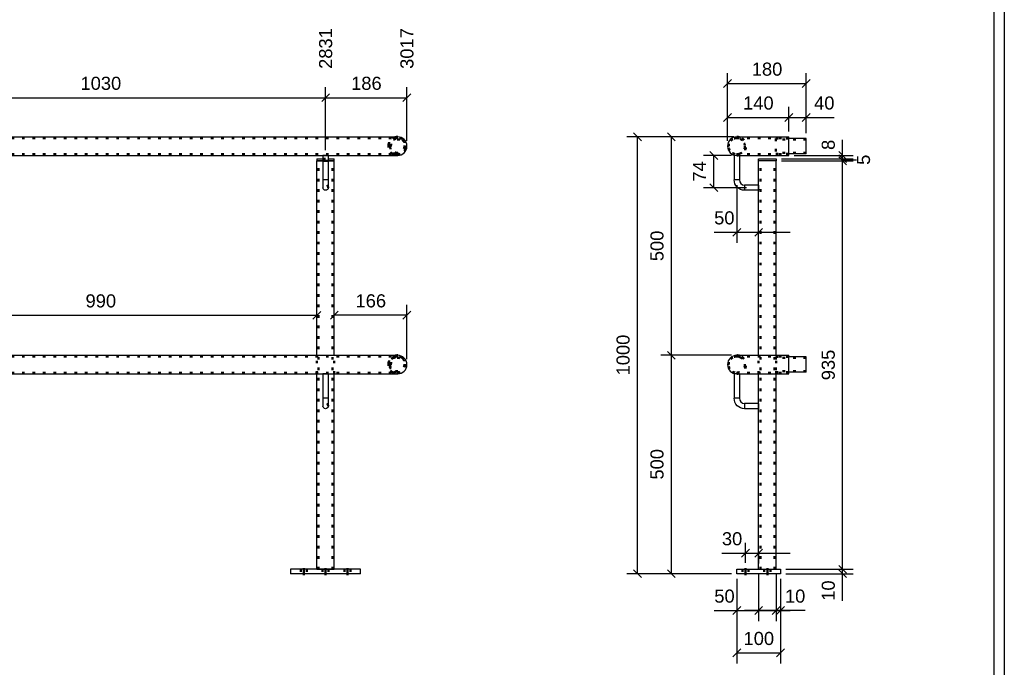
# Model space of a CAD drawing. Header units: millimetres. Extents: x -83 to 337, y -706 to -409.
# Tile 4 of 5: x 144 to 332, y -606 to -483. Entities that reach past the tile are written whole.
import ezdxf

# ---------------------------------------------------------------- set-up
doc = ezdxf.new("R2010")
doc.units = ezdxf.units.MM
doc.linetypes.add('DOT', pattern=[2, 0.5, -1.5])
doc.linetypes.add('STRICHPUNKT2', pattern=[18.5, 10, -4, 0.5, -4])
doc.layers.get('0').update_dxf_attribs({"linetype": 'CONTINUOUS'})
doc.layers.add('DIM49', color=4, linetype='CONTINUOUS')
doc.layers.add('TXT_DIM49', color=2, linetype='CONTINUOUS')
doc.layers.add('LE_ALL', color=7, linetype='CONTINUOUS', lineweight=50)
doc.styles.add('ARIAL', font='arial.ttf')

# ---------------------------------------------------------------- blocks, each defined once
blk = doc.blocks.new('DINA3_00002', base_point=(329.53, -699.23))
for p, q in [((331.53, -414.23), (331.53, -701.23)), ((329.53, -416.23), (329.53, -699.23)), ((329.53, -600.68), (329.53, -616.36))]:
    blk.add_line(p, q)
blk = doc.blocks.new('_ZBL0021_00001')
blk.add_blockref('DINA3_00002', (329.53, -699.23))
blk = doc.blocks.new('_D15', base_point=(203.29, -492.31))
at = {"layer": 'DIM49', "color": 1}
for p, q in [((202.04, -507.82), (202.04, -495.81)), ((-33.88, -497.81), (202.04, -497.81)), ((201.29, -498.56), (202.79, -497.06))]:
    blk.add_line(p, q, dxfattribs=at)
at = {"layer": 'TXT_DIM49', "style": 'ARIAL'}
blk.add_text('2831', height=2.5, rotation=90.0002, dxfattribs=at).set_placement((203.29, -492.31))
blk = doc.blocks.new('_D16', base_point=(218.8, -492.31))
at = {"layer": 'DIM49', "color": 1}
for p, q in [((217.55, -506.05), (217.55, -495.81)), ((-33.88, -497.81), (217.55, -497.81)), ((216.8, -498.56), (218.3, -497.06))]:
    blk.add_line(p, q, dxfattribs=at)
at = {"layer": 'TXT_DIM49', "style": 'ARIAL'}
blk.add_text('3017', height=2.5, rotation=90.0002, dxfattribs=at).set_placement((218.8, -492.31))
blk = doc.blocks.new('_D20', base_point=(155.28, -496.31))
at = {"layer": 'DIM49', "color": 1}
for p, q in [((116.2, -507.82), (116.2, -495.81)), ((202.04, -507.82), (202.04, -495.81)), ((116.95, -497.06), (115.45, -498.56)), ((116.2, -497.81), (202.04, -497.81)), ((201.29, -498.56), (202.79, -497.06))]:
    blk.add_line(p, q, dxfattribs=at)
at = {"layer": 'TXT_DIM49', "style": 'ARIAL'}
blk.add_text('1030', height=2.5, dxfattribs=at).set_placement((155.28, -496.31))
blk = doc.blocks.new('_D21', base_point=(206.91, -496.31))
at = {"layer": 'DIM49', "color": 1}
for p, q in [((202.04, -507.82), (202.04, -495.81)), ((217.55, -506.05), (217.55, -495.81)), ((202.79, -497.06), (201.29, -498.56)), ((202.04, -497.81), (217.55, -497.81)), ((216.8, -498.56), (218.3, -497.06))]:
    blk.add_line(p, q, dxfattribs=at)
at = {"layer": 'TXT_DIM49', "style": 'ARIAL'}
blk.add_text('186', height=2.5, dxfattribs=at).set_placement((206.91, -496.31))
blk = doc.blocks.new('Constructie buis 42.4x2.6_00129', base_point=(215.79, -505.5))
blk.add_line((-33.88, -505.28), (215.79, -505.28))
blk.add_lwpolyline([(-33.88, -505.28), (-33.88, -508.82), (215.79, -508.82)])
blk.add_arc((215.79, -507.05), 1.77, -90, 90)
at = {"layer": 'LE_ALL', "color": 3, "linetype": 'DOT'}
blk.add_line((-33.88, -505.5), (215.79, -505.5), dxfattribs=at)
blk.add_lwpolyline([(-33.88, -508.6), (215.79, -508.6, -1), (215.79, -505.5)], format="xyb", dxfattribs=at)
for radius, start, end in [(1.77, 90, -90), (1.55, -90, 90)]:
    blk.add_arc((215.79, -507.05), radius, start, end, dxfattribs=at)
for name, p in [('_D16', (218.8, -492.31)), ('_D15', (203.29, -492.31)), ('_D20', (155.28, -496.31)), ('_D21', (206.91, -496.31))]:
    blk.add_blockref(name, p)
blk = doc.blocks.new('Constructie buis 42.4x2.6_00128')
blk.add_blockref('Constructie buis 42.4x2.6_00129', (215.79, -505.5))
blk = doc.blocks.new('Constructie buis 42.4x2.6_00131', base_point=(215.27, -508.51))
blk.add_arc((215.79, -507.05), 1.77, -90, 90)
at = {"layer": 'LE_ALL', "color": 3, "linetype": 'DOT'}
blk.add_lwpolyline([(215.79, -508.82, -0.861418), (215.27, -505.36, -0.07445), (215.79, -505.28)], format="xyb", dxfattribs=at)
blk.add_arc((215.79, -507.05), 1.55, -109.5017, 90, dxfattribs=at)
blk = doc.blocks.new('Constructie buis 42.4x2.6_00130')
blk.add_blockref('Constructie buis 42.4x2.6_00131', (215.27, -508.51))
blk = doc.blocks.new('Constructie buis 42.4x2.6_00133', base_point=(215.79, -547.17))
blk.add_line((-33.88, -546.95), (215.79, -546.95))
blk.add_lwpolyline([(-33.88, -546.95), (-33.88, -550.48), (215.79, -550.48)])
blk.add_arc((215.79, -548.72), 1.77, -90, 90)
at = {"layer": 'LE_ALL', "color": 3, "linetype": 'DOT'}
blk.add_line((-33.88, -547.17), (215.79, -547.17), dxfattribs=at)
blk.add_lwpolyline([(-33.88, -550.27), (215.79, -550.27, -1), (215.79, -547.17)], format="xyb", dxfattribs=at)
for radius, start, end in [(1.77, 90, -90), (1.55, -90, 90)]:
    blk.add_arc((215.79, -548.72), radius, start, end, dxfattribs=at)
blk = doc.blocks.new('Constructie buis 42.4x2.6_00132')
blk.add_blockref('Constructie buis 42.4x2.6_00133', (215.79, -547.17))
blk = doc.blocks.new('_D23', base_point=(207.75, -537.81))
at = {"layer": 'DIM49', "color": 1}
for p, q in [((204.45, -538.56), (202.95, -540.06)), ((216.8, -540.06), (218.3, -538.56)), ((217.55, -547.72), (217.55, -537.31)), ((217.55, -539.31), (203.7, -539.31))]:
    blk.add_line(p, q, dxfattribs=at)
at = {"layer": 'TXT_DIM49', "style": 'ARIAL'}
blk.add_text('166', height=2.5, dxfattribs=at).set_placement((207.75, -537.81))
blk = doc.blocks.new('Constructie buis 42.4x2.6_00135', base_point=(215.27, -550.18))
blk.add_arc((215.79, -548.72), 1.77, -90, 90)
at = {"layer": 'LE_ALL', "color": 3, "linetype": 'DOT'}
blk.add_lwpolyline([(215.79, -550.48, -0.861418), (215.27, -547.03, -0.07445), (215.79, -546.95)], format="xyb", dxfattribs=at)
blk.add_circle((215.79, -548.72), 1.55, dxfattribs=at)
blk.add_blockref('_D23', (207.75, -537.81))
blk = doc.blocks.new('Constructie buis 42.4x2.6_00134')
blk.add_blockref('Constructie buis 42.4x2.6_00135', (215.27, -550.18))
blk = doc.blocks.new('Koker 40x40x4 EN 10219-2_00138', base_point=(203.37, -587.78))
for p, q in [((200.37, -546.95), (200.37, -509.87)), ((201.54, -509.87), (200.37, -509.87)), ((203.7, -546.95), (203.7, -509.87)), ((200.37, -587.78), (203.7, -587.78))]:
    blk.add_line(p, q)
for points in [[(203.7, -509.87), (202.54, -509.87)], [(200.37, -587.78), (200.37, -550.48)], [(203.7, -587.78), (203.7, -550.48)]]:
    blk.add_lwpolyline(points)
at = {"layer": 'LE_ALL', "color": 3, "linetype": 'DOT'}
for p, q in [((200.7, -587.78), (200.7, -509.87)), ((202.54, -509.87), (201.54, -509.87)), ((203.37, -587.78), (203.37, -509.87)), ((200.37, -550.48), (200.37, -546.95)), ((203.7, -550.48), (203.7, -546.95))]:
    blk.add_line(p, q, dxfattribs=at)
blk = doc.blocks.new('Koker 40x40x4 EN 10219-2_00137')
blk.add_blockref('Koker 40x40x4 EN 10219-2_00138', (203.37, -587.78))
blk = doc.blocks.new('Massieve as 12_00140', base_point=(201.54, -514.98))
for p, q in [((201.54, -508.82), (201.54, -513.48)), ((202.54, -508.82), (201.54, -508.82)), ((202.54, -513.48), (201.54, -513.48)), ((201.54, -513.48), (201.54, -514.98))]:
    blk.add_line(p, q)
blk.add_lwpolyline([(202.54, -508.82), (202.54, -513.48), (202.54, -514.98, -1), (201.54, -514.98)], format="xyb")
at = {"layer": 'LE_ALL', "color": 3, "linetype": 'DOT'}
blk.add_arc((202.04, -514.98), 0.5, 0, 180, dxfattribs=at)
blk = doc.blocks.new('Massieve as 12_00139')
blk.add_blockref('Massieve as 12_00140', (201.54, -514.98))
blk = doc.blocks.new('Strip 40x5_00142', base_point=(202.54, -509.45))
for p, q in [((200.37, -509.45), (200.37, -509.87)), ((202.54, -509.45), (203.7, -509.45)), ((202.54, -509.87), (203.7, -509.87)), ((203.7, -509.87), (203.7, -509.45))]:
    blk.add_line(p, q)
for points in [[(200.37, -509.45), (201.54, -509.45)], [(200.37, -509.87), (201.54, -509.87)]]:
    blk.add_lwpolyline(points)
at = {"layer": 'LE_ALL', "color": 3, "linetype": 'DOT'}
for p, q in [((201.54, -509.45), (202.54, -509.45)), ((201.54, -509.87), (202.54, -509.87))]:
    blk.add_line(p, q, dxfattribs=at)
blk = doc.blocks.new('Strip 40x5_00141')
blk.add_blockref('Strip 40x5_00142', (202.54, -509.45))
blk = doc.blocks.new('Massieve as 12_00144', base_point=(201.54, -556.65))
for p, q in [((201.54, -550.48), (201.54, -555.15)), ((202.54, -550.48), (201.54, -550.48)), ((202.54, -555.15), (201.54, -555.15)), ((201.54, -555.15), (201.54, -556.65))]:
    blk.add_line(p, q)
blk.add_lwpolyline([(202.54, -550.48), (202.54, -555.15), (202.54, -556.65, -1), (201.54, -556.65)], format="xyb")
at = {"layer": 'LE_ALL', "color": 3, "linetype": 'DOT'}
blk.add_arc((202.04, -556.65), 0.5, 0, 180, dxfattribs=at)
blk = doc.blocks.new('Massieve as 12_00143')
blk.add_blockref('Massieve as 12_00144', (201.54, -556.65))
blk = doc.blocks.new('Strip 100x10_00146', base_point=(197.29, -587.78))
for p, q in [((195.37, -587.78), (195.37, -588.62)), ((208.7, -587.78), (195.37, -587.78)), ((208.7, -588.62), (208.7, -587.78)), ((208.7, -588.62), (195.37, -588.62))]:
    blk.add_line(p, q)
at = {"layer": 'LE_ALL', "color": 3, "linetype": 'DOT'}
for p, q in [((197.29, -587.78), (197.29, -588.62)), ((198.45, -587.78), (198.45, -588.62)), ((201.45, -587.78), (201.45, -588.62)), ((202.62, -587.78), (202.62, -588.62)), ((205.62, -587.78), (205.62, -588.62)), ((206.79, -587.78), (206.79, -588.62))]:
    blk.add_line(p, q, dxfattribs=at)
blk = doc.blocks.new('_00148', base_point=(197.87, -587.53))
at = {"layer": 'LE_ALL', "color": 1, "linetype": 'STRICHPUNKT2'}
for p, q in [((197.87, -587.53), (197.87, -588.87)), ((202.04, -587.53), (202.04, -588.87)), ((206.2, -587.53), (206.2, -588.87))]:
    blk.add_line(p, q, dxfattribs=at)
blk = doc.blocks.new('_00147')
blk.add_blockref('_00148', (197.87, -587.53))
blk = doc.blocks.new('Strip 100x10_00145')
for name, p in [('Strip 100x10_00146', (197.29, -587.78)), ('_00147', (0, 0))]:
    blk.add_blockref(name, p)
blk = doc.blocks.new('Baluster_00136')
for name in ['Massieve as 12_00139', 'Strip 40x5_00141', 'Koker 40x40x4 EN 10219-2_00137', 'Massieve as 12_00143', 'Strip 100x10_00145']:
    blk.add_blockref(name, (0, 0))
blk = doc.blocks.new('_D24', base_point=(156.24, -537.82))
at = {"layer": 'DIM49', "color": 1}
for p, q in [((118.62, -538.57), (117.12, -540.07)), ((199.62, -540.07), (201.12, -538.57)), ((117.87, -539.32), (200.37, -539.32))]:
    blk.add_line(p, q, dxfattribs=at)
at = {"layer": 'TXT_DIM49', "style": 'ARIAL'}
blk.add_text('990', height=2.5, dxfattribs=at).set_placement((156.24, -537.82))
blk = doc.blocks.new('Koker 40x40x4 EN 10219-2_00151', base_point=(117.54, -587.78))
for p, q in [((114.54, -546.95), (114.54, -509.87)), ((115.7, -509.87), (114.54, -509.87)), ((117.87, -546.95), (117.87, -509.87)), ((114.54, -587.78), (117.87, -587.78))]:
    blk.add_line(p, q)
for points in [[(117.87, -509.87), (116.7, -509.87)], [(114.54, -587.78), (114.54, -550.48)], [(117.87, -587.78), (117.87, -550.48)]]:
    blk.add_lwpolyline(points)
at = {"layer": 'LE_ALL', "color": 3, "linetype": 'DOT'}
for p, q in [((114.87, -587.78), (114.87, -509.87)), ((116.7, -509.87), (115.7, -509.87)), ((117.54, -587.78), (117.54, -509.87)), ((114.54, -550.48), (114.54, -546.95)), ((117.87, -550.48), (117.87, -546.95))]:
    blk.add_line(p, q, dxfattribs=at)
blk.add_blockref('_D24', (156.24, -537.82))
blk = doc.blocks.new('Koker 40x40x4 EN 10219-2_00150')
blk.add_blockref('Koker 40x40x4 EN 10219-2_00151', (117.54, -587.78))
blk = doc.blocks.new('Massieve as 12_00153', base_point=(115.7, -514.98))
for p, q in [((115.7, -508.82), (115.7, -513.48)), ((116.7, -508.82), (115.7, -508.82)), ((116.7, -513.48), (115.7, -513.48)), ((115.7, -513.48), (115.7, -514.98))]:
    blk.add_line(p, q)
blk.add_lwpolyline([(116.7, -508.82), (116.7, -513.48), (116.7, -514.98, -1), (115.7, -514.98)], format="xyb")
at = {"layer": 'LE_ALL', "color": 3, "linetype": 'DOT'}
blk.add_arc((116.2, -514.98), 0.5, 0, 180, dxfattribs=at)
blk = doc.blocks.new('Massieve as 12_00152')
blk.add_blockref('Massieve as 12_00153', (115.7, -514.98))
blk = doc.blocks.new('Strip 40x5_00155', base_point=(116.7, -509.45))
for p, q in [((114.54, -509.45), (114.54, -509.87)), ((116.7, -509.45), (117.87, -509.45)), ((116.7, -509.87), (117.87, -509.87)), ((117.87, -509.87), (117.87, -509.45))]:
    blk.add_line(p, q)
for points in [[(114.54, -509.45), (115.7, -509.45)], [(114.54, -509.87), (115.7, -509.87)]]:
    blk.add_lwpolyline(points)
at = {"layer": 'LE_ALL', "color": 3, "linetype": 'DOT'}
for p, q in [((115.7, -509.45), (116.7, -509.45)), ((115.7, -509.87), (116.7, -509.87))]:
    blk.add_line(p, q, dxfattribs=at)
blk = doc.blocks.new('Strip 40x5_00154')
blk.add_blockref('Strip 40x5_00155', (116.7, -509.45))
blk = doc.blocks.new('_D25', base_point=(103.04, -514.35))
at = {"layer": 'DIM49', "color": 1}
for p, q in [((113.54, -509.87), (102.54, -509.87)), ((105.29, -510.62), (103.79, -509.12)), ((104.54, -509.87), (104.54, -514.98)), ((103.79, -514.23), (105.29, -515.73)), ((115.2, -514.98), (102.54, -514.98))]:
    blk.add_line(p, q, dxfattribs=at)
at = {"layer": 'TXT_DIM49', "style": 'ARIAL'}
blk.add_text('61', height=2.5, rotation=90.0002, dxfattribs=at).set_placement((103.04, -514.35))
blk = doc.blocks.new('_D26', base_point=(103.04, -536.15))
at = {"layer": 'DIM49', "color": 1}
for p, q in [((105.29, -515.73), (103.79, -514.23)), ((115.2, -514.98), (102.54, -514.98)), ((104.54, -514.98), (104.54, -556.65)), ((103.79, -555.9), (105.29, -557.4)), ((115.2, -556.65), (102.54, -556.65))]:
    blk.add_line(p, q, dxfattribs=at)
at = {"layer": 'TXT_DIM49', "style": 'ARIAL'}
blk.add_text('500', height=2.5, rotation=90.0002, dxfattribs=at).set_placement((103.04, -536.15))
blk = doc.blocks.new('_D27', base_point=(103.04, -575.1))
at = {"layer": 'DIM49', "color": 1}
for p, q in [((105.29, -557.4), (103.79, -555.9)), ((115.2, -556.65), (102.54, -556.65)), ((104.54, -556.65), (104.54, -587.78)), ((108.54, -587.78), (102.54, -587.78)), ((103.79, -587.03), (105.29, -588.53))]:
    blk.add_line(p, q, dxfattribs=at)
at = {"layer": 'TXT_DIM49', "style": 'ARIAL'}
blk.add_text('374', height=2.5, rotation=90.0002, dxfattribs=at).set_placement((103.04, -575.1))
blk = doc.blocks.new('_D28', base_point=(119.05, -562.84))
at = {"layer": 'DIM49', "color": 1}
for p, q in [((116.2, -557.65), (116.2, -566.34)), ((122.89, -564.34), (110.2, -564.34)), ((115.45, -565.09), (116.95, -563.59)), ((118.62, -563.59), (117.12, -565.09))]:
    blk.add_line(p, q, dxfattribs=at)
at = {"layer": 'TXT_DIM49', "style": 'ARIAL'}
blk.add_text('20', height=2.5, dxfattribs=at).set_placement((119.05, -562.84))
blk = doc.blocks.new('_D29', base_point=(109.74, -562.84))
at = {"layer": 'DIM49', "color": 1}
for p, q in [((116.2, -557.65), (116.2, -566.34)), ((122.2, -564.34), (109.74, -564.34)), ((113.79, -565.09), (115.29, -563.59)), ((116.95, -563.59), (115.45, -565.09))]:
    blk.add_line(p, q, dxfattribs=at)
at = {"layer": 'TXT_DIM49', "style": 'ARIAL'}
blk.add_text('20', height=2.5, dxfattribs=at).set_placement((109.74, -562.84))
blk = doc.blocks.new('Massieve as 12_00157', base_point=(115.7, -556.65))
for p, q in [((115.7, -550.48), (115.7, -555.15)), ((116.7, -550.48), (115.7, -550.48)), ((116.7, -555.15), (115.7, -555.15)), ((115.7, -555.15), (115.7, -556.65))]:
    blk.add_line(p, q)
blk.add_lwpolyline([(116.7, -550.48), (116.7, -555.15), (116.7, -556.65, -1), (115.7, -556.65)], format="xyb")
at = {"layer": 'LE_ALL', "color": 3, "linetype": 'DOT'}
blk.add_arc((116.2, -556.65), 0.5, 0, 180, dxfattribs=at)
for name, p in [('_D25', (103.04, -514.35)), ('_D26', (103.04, -536.15)), ('_D27', (103.04, -575.1)), ('_D29', (109.74, -562.84)), ('_D28', (119.05, -562.84))]:
    blk.add_blockref(name, p)
blk = doc.blocks.new('Massieve as 12_00156')
blk.add_blockref('Massieve as 12_00157', (115.7, -556.65))
blk = doc.blocks.new('_D30', base_point=(107.65, -583.46))
at = {"layer": 'DIM49', "color": 1}
for p, q in [((111.29, -585.71), (112.79, -584.21)), ((112.04, -586.53), (112.04, -582.96)), ((115.29, -584.21), (113.79, -585.71)), ((114.54, -584.1), (114.54, -586.96)), ((107.65, -584.96), (120.54, -584.96))]:
    blk.add_line(p, q, dxfattribs=at)
at = {"layer": 'TXT_DIM49', "style": 'ARIAL'}
blk.add_text('30', height=2.5, dxfattribs=at).set_placement((107.65, -583.46))
blk = doc.blocks.new('_D31', base_point=(121.31, -583.46))
at = {"layer": 'DIM49', "color": 1}
for p, q in [((117.12, -585.71), (118.62, -584.21)), ((121.12, -584.21), (119.62, -585.71)), ((120.37, -586.53), (120.37, -582.96)), ((125.15, -584.96), (111.87, -584.96))]:
    blk.add_line(p, q, dxfattribs=at)
at = {"layer": 'TXT_DIM49', "style": 'ARIAL'}
blk.add_text('30', height=2.5, dxfattribs=at).set_placement((121.31, -583.46))
blk = doc.blocks.new('_D32', base_point=(104.97, -592.71))
at = {"layer": 'DIM49', "color": 1}
for p, q in [((109.54, -589.62), (109.54, -596.21)), ((114.54, -588.78), (114.54, -596.21)), ((108.79, -594.96), (110.29, -593.46)), ((115.29, -593.46), (113.79, -594.96)), ((104.97, -594.21), (120.54, -594.21))]:
    blk.add_line(p, q, dxfattribs=at)
at = {"layer": 'TXT_DIM49', "style": 'ARIAL'}
blk.add_text('60', height=2.5, dxfattribs=at).set_placement((104.97, -592.71))
blk = doc.blocks.new('_D33', base_point=(114.28, -600.99))
at = {"layer": 'DIM49', "color": 1}
for p, q in [((114.54, -588.78), (114.54, -596.21)), ((117.87, -588.78), (117.87, -596.21)), ((115.29, -593.46), (113.79, -594.96)), ((117.12, -594.96), (118.62, -593.46)), ((114.54, -594.21), (117.87, -594.21)), ((116.2, -594.21), (116.2, -598.39))]:
    blk.add_line(p, q, dxfattribs=at)
at = {"layer": 'TXT_DIM49', "style": 'ARIAL'}
blk.add_text('40', height=2.5, dxfattribs=at).set_placement((114.28, -600.99))
blk = doc.blocks.new('_D34', base_point=(124.03, -592.71))
at = {"layer": 'DIM49', "color": 1}
for p, q in [((117.87, -588.78), (117.87, -596.21)), ((122.87, -589.62), (122.87, -596.21)), ((117.12, -594.96), (118.62, -593.46)), ((123.62, -593.46), (122.12, -594.96)), ((111.87, -594.21), (127.87, -594.21))]:
    blk.add_line(p, q, dxfattribs=at)
at = {"layer": 'TXT_DIM49', "style": 'ARIAL'}
blk.add_text('60', height=2.5, dxfattribs=at).set_placement((124.03, -592.71))
blk = doc.blocks.new('_D35', base_point=(131.37, -572.01))
at = {"layer": 'DIM49', "color": 1}
for p, q in [((133.62, -551.23), (132.12, -549.73)), ((135.05, -550.48), (130.87, -550.48)), ((132.87, -587.78), (132.87, -550.48)), ((123.87, -587.78), (134.87, -587.78)), ((132.12, -587.03), (133.62, -588.53))]:
    blk.add_line(p, q, dxfattribs=at)
at = {"layer": 'TXT_DIM49', "style": 'ARIAL'}
blk.add_text('448', height=2.5, rotation=90.0002, dxfattribs=at).set_placement((131.37, -572.01))
blk = doc.blocks.new('_D36', base_point=(129.1, -546.14))
at = {"layer": 'DIM49', "color": 1}
for p, q in [((132.87, -548.72), (129.2, -544.22)), ((133.62, -547.7), (132.12, -546.2)), ((134.39, -546.95), (130.87, -546.95)), ((132.87, -550.48), (132.87, -546.95)), ((132.12, -549.73), (133.62, -551.23)), ((135.05, -550.48), (130.87, -550.48))]:
    blk.add_line(p, q, dxfattribs=at)
at = {"layer": 'TXT_DIM49', "style": 'ARIAL'}
blk.add_text('42', height=2.5, rotation=90.0002, dxfattribs=at).set_placement((129.1, -546.14))
blk = doc.blocks.new('_D37', base_point=(131.37, -530.76))
at = {"layer": 'DIM49', "color": 1}
for p, q in [((135, -508.82), (130.87, -508.82)), ((133.62, -509.57), (132.12, -508.07)), ((132.87, -546.95), (132.87, -508.82)), ((132.12, -546.2), (133.62, -547.7)), ((134.39, -546.95), (130.87, -546.95))]:
    blk.add_line(p, q, dxfattribs=at)
at = {"layer": 'TXT_DIM49', "style": 'ARIAL'}
blk.add_text('458', height=2.5, rotation=90.0002, dxfattribs=at).set_placement((131.37, -530.76))
blk = doc.blocks.new('_D38', base_point=(131.37, -503.73))
at = {"layer": 'DIM49', "color": 1}
for p, q in [((132.87, -514.82), (132.87, -499.89)), ((134.51, -505.28), (130.87, -505.28)), ((132.12, -504.53), (133.62, -506.03)), ((135, -508.82), (130.87, -508.82)), ((133.62, -509.57), (132.12, -508.07))]:
    blk.add_line(p, q, dxfattribs=at)
at = {"layer": 'TXT_DIM49', "style": 'ARIAL'}
blk.add_text('42', height=2.5, rotation=90.0002, dxfattribs=at).set_placement((131.37, -503.73))
blk = doc.blocks.new('Strip 100x10_00159', base_point=(111.45, -587.78))
for p, q in [((109.54, -587.78), (109.54, -588.62)), ((122.87, -587.78), (109.54, -587.78)), ((122.87, -588.62), (122.87, -587.78)), ((122.87, -588.62), (109.54, -588.62))]:
    blk.add_line(p, q)
at = {"layer": 'LE_ALL', "color": 3, "linetype": 'DOT'}
for p, q in [((111.45, -587.78), (111.45, -588.62)), ((112.62, -587.78), (112.62, -588.62)), ((115.62, -587.78), (115.62, -588.62)), ((116.79, -587.78), (116.79, -588.62)), ((119.79, -587.78), (119.79, -588.62)), ((120.95, -587.78), (120.95, -588.62))]:
    blk.add_line(p, q, dxfattribs=at)
for name, p in [('_D38', (131.37, -503.73)), ('_D37', (131.37, -530.76)), ('_D36', (129.1, -546.14)), ('_D35', (131.37, -572.01)), ('_D30', (107.65, -583.46)), ('_D31', (121.31, -583.46)), ('_D32', (104.97, -592.71)), ('_D34', (124.03, -592.71)), ('_D33', (114.28, -600.99))]:
    blk.add_blockref(name, p)
blk = doc.blocks.new('_00161', base_point=(112.04, -587.53))
at = {"layer": 'LE_ALL', "color": 1, "linetype": 'STRICHPUNKT2'}
for p, q in [((112.04, -587.53), (112.04, -588.87)), ((116.2, -587.53), (116.2, -588.87)), ((120.37, -587.53), (120.37, -588.87))]:
    blk.add_line(p, q, dxfattribs=at)
blk = doc.blocks.new('_00160')
blk.add_blockref('_00161', (112.04, -587.53))
blk = doc.blocks.new('Strip 100x10_00158')
for name, p in [('Strip 100x10_00159', (111.45, -587.78)), ('_00160', (0, 0))]:
    blk.add_blockref(name, p)
blk = doc.blocks.new('Baluster_00149')
for name in ['Strip 100x10_00158', 'Massieve as 12_00152', 'Massieve as 12_00156', 'Strip 40x5_00154', 'Koker 40x40x4 EN 10219-2_00150']:
    blk.add_blockref(name, (0, 0))
blk = doc.blocks.new('Constructie buis 35x2_00176', base_point=(215.79, -508.34))
at = {"layer": 'LE_ALL', "color": 3, "linetype": 'DOT'}
for radius in [1.46, 1.29]:
    blk.add_circle((215.79, -507.05), radius, dxfattribs=at)
blk = doc.blocks.new('Constructie buis 35x2_00175')
blk.add_blockref('Constructie buis 35x2_00176', (215.79, -508.34))
blk = doc.blocks.new('Constructie buis 35x2_00178', base_point=(215.79, -550.01))
at = {"layer": 'LE_ALL', "color": 3, "linetype": 'DOT'}
for radius in [1.46, 1.29]:
    blk.add_circle((215.79, -548.72), radius, dxfattribs=at)
blk = doc.blocks.new('Constructie buis 35x2_00177')
blk.add_blockref('Constructie buis 35x2_00178', (215.79, -550.01))
blk = doc.blocks.new('Hekwerk verdieping_00127')
for name in ['Constructie buis 42.4x2.6_00128', 'Baluster_00149', 'Constructie buis 42.4x2.6_00130', 'Constructie buis 35x2_00175', 'Baluster_00136', 'Constructie buis 42.4x2.6_00132', 'Constructie buis 42.4x2.6_00134', 'Constructie buis 35x2_00177']:
    blk.add_blockref(name, (0, 0))
blk = doc.blocks.new('Smits Agro_00126')
blk.add_blockref('Hekwerk verdieping_00127', (0, 0))
blk = doc.blocks.new('Nijverdal_00125')
blk.add_blockref('Smits Agro_00126', (0, 0))
blk = doc.blocks.new('_A3D0046_00124')
blk.add_blockref('Nijverdal_00125', (0, 0))
blk = doc.blocks.new('_ANS0046_00123')
blk.add_blockref('_A3D0046_00124', (0, 0))
blk = doc.blocks.new('_D47', base_point=(283.35, -493.61))
at = {"layer": 'DIM49', "color": 1}
for p, q in [((278.73, -506.05), (278.73, -493.11)), ((293.74, -504.59), (293.74, -493.11)), ((279.48, -494.36), (277.98, -495.86)), ((278.73, -495.11), (293.74, -495.11)), ((292.99, -495.86), (294.49, -494.36))]:
    blk.add_line(p, q, dxfattribs=at)
at = {"layer": 'TXT_DIM49', "style": 'ARIAL'}
blk.add_text('180', height=2.5, dxfattribs=at).set_placement((283.35, -493.61))
blk = doc.blocks.new('Constructie buis 42.4x2.6_00185', base_point=(281.01, -508.51))
blk.add_arc((280.49, -507.05), 1.77, 90, -90)
at = {"layer": 'LE_ALL', "color": 3, "linetype": 'DOT'}
blk.add_lwpolyline([(280.49, -505.28, -0.07445), (281.01, -505.36, -0.861418), (280.49, -508.82)], format="xyb", dxfattribs=at)
blk.add_circle((280.49, -507.05), 1.55, dxfattribs=at)
blk.add_blockref('_D47', (283.35, -493.61))
blk = doc.blocks.new('Constructie buis 42.4x2.6_00184')
blk.add_blockref('Constructie buis 42.4x2.6_00185', (281.01, -508.51))
blk = doc.blocks.new('_D52', base_point=(281.69, -500.07))
at = {"layer": 'DIM49', "color": 1}
for p, q in [((278.73, -506.05), (278.73, -499.57)), ((290.41, -504.28), (290.41, -499.57)), ((279.48, -500.82), (277.98, -502.32)), ((278.73, -501.57), (290.41, -501.57)), ((289.66, -502.32), (291.16, -500.82))]:
    blk.add_line(p, q, dxfattribs=at)
at = {"layer": 'TXT_DIM49', "style": 'ARIAL'}
blk.add_text('140', height=2.5, dxfattribs=at).set_placement((281.69, -500.07))
blk = doc.blocks.new('_D53', base_point=(295.24, -500.07))
at = {"layer": 'DIM49', "color": 1}
for p, q in [((290.41, -504.28), (290.41, -499.57)), ((293.74, -504.59), (293.74, -499.57)), ((284.41, -501.57), (299.08, -501.57)), ((289.66, -502.32), (291.16, -500.82)), ((294.49, -500.82), (292.99, -502.32))]:
    blk.add_line(p, q, dxfattribs=at)
at = {"layer": 'TXT_DIM49', "style": 'ARIAL'}
blk.add_text('40', height=2.5, dxfattribs=at).set_placement((295.24, -500.07))
blk = doc.blocks.new('Constructie buis 42.4x2.6_00187', base_point=(280.49, -508.82))
for p in [(280.49, -505.28), (290.41, -508.82)]:
    blk.add_line(p, (290.41, -505.28))
blk.add_lwpolyline([(280.49, -505.28, 1), (280.49, -508.82), (290.41, -508.82)], format="xyb")
at = {"layer": 'LE_ALL', "color": 3, "linetype": 'DOT'}
for p, q in [((280.49, -505.5), (290.41, -505.5)), ((280.49, -508.6), (290.41, -508.6))]:
    blk.add_line(p, q, dxfattribs=at)
blk.add_lwpolyline([(280.49, -508.6, -1), (280.49, -505.5, -0.842811), (281.01, -508.51)], format="xyb", dxfattribs=at)
blk.add_arc((280.49, -507.05), 1.77, -90, 90, dxfattribs=at)
for name, p in [('_D52', (281.69, -500.07)), ('_D53', (295.24, -500.07))]:
    blk.add_blockref(name, p)
blk = doc.blocks.new('Constructie buis 42.4x2.6_00186')
blk.add_blockref('Constructie buis 42.4x2.6_00187', (280.49, -508.82))
blk = doc.blocks.new('Constructie buis 42.4x2.6_00189', base_point=(281.01, -550.18))
blk.add_arc((280.49, -548.72), 1.77, 90, -90)
at = {"layer": 'LE_ALL', "color": 3, "linetype": 'DOT'}
blk.add_lwpolyline([(280.49, -546.95, -0.07445), (281.01, -547.03, -0.861418), (280.49, -550.48)], format="xyb", dxfattribs=at)
blk.add_circle((280.49, -548.72), 1.55, dxfattribs=at)
blk = doc.blocks.new('Constructie buis 42.4x2.6_00188')
blk.add_blockref('Constructie buis 42.4x2.6_00189', (281.01, -550.18))
blk = doc.blocks.new('Constructie buis 42.4x2.6_00191', base_point=(280.49, -550.48))
for p in [(280.49, -546.95), (290.41, -550.48)]:
    blk.add_line(p, (290.41, -546.95))
blk.add_lwpolyline([(280.49, -546.95, 1), (280.49, -550.48), (290.41, -550.48)], format="xyb")
at = {"layer": 'LE_ALL', "color": 3, "linetype": 'DOT'}
blk.add_line((280.49, -547.17), (290.41, -547.17), dxfattribs=at)
blk.add_lwpolyline([(280.49, -550.27, -1), (280.49, -547.17, -1), (280.49, -550.27), (290.41, -550.27)], format="xyb", dxfattribs=at)
blk.add_arc((280.49, -548.72), 1.77, -90, 90, dxfattribs=at)
blk = doc.blocks.new('Constructie buis 42.4x2.6_00190')
blk.add_blockref('Constructie buis 42.4x2.6_00191', (280.49, -550.48))
blk = doc.blocks.new('_D48', base_point=(299.19, -593.78))
at = {"layer": 'DIM49', "color": 1}
for p, q in [((300.69, -593.78), (300.69, -581.78)), ((289.83, -587.78), (302.69, -587.78)), ((299.94, -587.03), (301.44, -588.53)), ((301.44, -589.37), (299.94, -587.87)), ((289.83, -588.62), (302.69, -588.62))]:
    blk.add_line(p, q, dxfattribs=at)
at = {"layer": 'TXT_DIM49', "style": 'ARIAL'}
blk.add_text('10', height=2.5, rotation=90.0002, dxfattribs=at).set_placement((299.19, -593.78))
blk = doc.blocks.new('_D49', base_point=(299.19, -551.71))
at = {"layer": 'DIM49', "color": 1}
for p, q in [((288.99, -509.87), (302.69, -509.87)), ((301.44, -510.62), (299.94, -509.12)), ((300.69, -587.78), (300.69, -509.87)), ((289.83, -587.78), (302.69, -587.78)), ((299.94, -587.03), (301.44, -588.53))]:
    blk.add_line(p, q, dxfattribs=at)
at = {"layer": 'TXT_DIM49', "style": 'ARIAL'}
blk.add_text('935', height=2.5, rotation=90.0002, dxfattribs=at).set_placement((299.19, -551.71))
blk = doc.blocks.new('_D50', base_point=(305.91, -510.62))
at = {"layer": 'DIM49', "color": 1}
for p, q in [((301.44, -510.2), (299.94, -508.7)), ((288.99, -509.45), (302.69, -509.45)), ((288.99, -509.87), (302.69, -509.87)), ((299.94, -509.12), (301.44, -510.62)), ((300.69, -509.87), (300.69, -509.45)), ((300.69, -509.66), (303.31, -509.66))]:
    blk.add_line(p, q, dxfattribs=at)
at = {"layer": 'TXT_DIM49', "style": 'ARIAL'}
blk.add_text('5', height=2.5, rotation=90.0002, dxfattribs=at).set_placement((305.91, -510.62))
blk = doc.blocks.new('_D51', base_point=(299.19, -507.78))
at = {"layer": 'DIM49', "color": 1}
for p, q in [((300.69, -515.45), (300.69, -505.86)), ((291.41, -508.82), (302.69, -508.82)), ((299.94, -508.07), (301.44, -509.57)), ((301.44, -510.2), (299.94, -508.7)), ((288.99, -509.45), (302.69, -509.45))]:
    blk.add_line(p, q, dxfattribs=at)
at = {"layer": 'TXT_DIM49', "style": 'ARIAL'}
blk.add_text('8', height=2.5, rotation=90.0002, dxfattribs=at).set_placement((299.19, -507.78))
blk = doc.blocks.new('Koker 40x40x4 EN 10219-2_00194', base_point=(284.99, -587.78))
for p, q in [((284.66, -546.95), (284.66, -509.87)), ((287.99, -509.87), (284.66, -509.87)), ((287.99, -546.95), (287.99, -509.87)), ((284.66, -587.78), (287.99, -587.78))]:
    blk.add_line(p, q)
for points in [[(284.66, -587.78), (284.66, -550.48)], [(287.99, -587.78), (287.99, -550.48)]]:
    blk.add_lwpolyline(points)
at = {"layer": 'LE_ALL', "color": 3, "linetype": 'DOT'}
for p, q in [((284.99, -587.78), (284.99, -509.87)), ((287.66, -587.78), (287.66, -509.87)), ((284.66, -550.48), (284.66, -546.95)), ((287.99, -550.48), (287.99, -546.95))]:
    blk.add_line(p, q, dxfattribs=at)
for name, p in [('_D51', (299.19, -507.78)), ('_D50', (305.91, -510.62)), ('_D49', (299.19, -551.71)), ('_D48', (299.19, -593.78))]:
    blk.add_blockref(name, p)
blk = doc.blocks.new('Koker 40x40x4 EN 10219-2_00193')
blk.add_blockref('Koker 40x40x4 EN 10219-2_00194', (284.99, -587.78))
blk = doc.blocks.new('_D54', base_point=(276.17, -521.98))
at = {"layer": 'DIM49', "color": 1}
for p, q in [((280.49, -514.48), (280.49, -525.48)), ((276.17, -523.48), (290.66, -523.48)), ((279.74, -524.23), (281.24, -522.73)), ((285.41, -522.73), (283.91, -524.23))]:
    blk.add_line(p, q, dxfattribs=at)
at = {"layer": 'TXT_DIM49', "style": 'ARIAL'}
blk.add_text('50', height=2.5, dxfattribs=at).set_placement((276.17, -521.98))
blk = doc.blocks.new('_D55', base_point=(274.62, -513.82))
at = {"layer": 'DIM49', "color": 1}
for p, q in [((279.49, -508.82), (274.12, -508.82)), ((276.87, -509.57), (275.37, -508.07)), ((276.12, -514.98), (276.12, -508.82)), ((275.37, -514.23), (276.87, -515.73)), ((282.33, -514.98), (274.12, -514.98))]:
    blk.add_line(p, q, dxfattribs=at)
at = {"layer": 'TXT_DIM49', "style": 'ARIAL'}
blk.add_text('74', height=2.5, rotation=90.0002, dxfattribs=at).set_placement((274.62, -513.82))
blk = doc.blocks.new('Massieve as 12_00196', base_point=(280.99, -513.48))
for p, q in [((279.99, -508.82), (279.99, -513.48)), ((280.99, -508.82), (279.99, -508.82)), ((280.99, -508.82), (280.99, -513.48)), ((280.99, -513.48), (279.99, -513.48)), ((284.66, -514.48), (281.99, -514.48)), ((284.66, -514.48), (284.66, -515.48)), ((284.66, -515.48), (281.99, -515.48))]:
    blk.add_line(p, q)
blk.add_lwpolyline([(281.99, -514.48), (281.99, -515.48, -0.414214), (279.99, -513.48)], format="xyb")
blk.add_arc((281.99, -513.48), 1, -180, -90)
for name, p in [('_D55', (274.62, -513.82)), ('_D54', (276.17, -521.98))]:
    blk.add_blockref(name, p)
blk = doc.blocks.new('Massieve as 12_00195')
blk.add_blockref('Massieve as 12_00196', (280.99, -513.48))
blk = doc.blocks.new('Strip 40x5_00198', base_point=(284.66, -509.87))
blk.add_lwpolyline([(284.66, -509.87), (284.66, -509.45), (287.99, -509.45), (287.99, -509.87)], close=True)
blk = doc.blocks.new('Strip 40x5_00197')
blk.add_blockref('Strip 40x5_00198', (284.66, -509.87))
blk = doc.blocks.new('Massieve as 12_00200', base_point=(280.99, -555.15))
for p, q in [((279.99, -550.48), (279.99, -555.15)), ((280.99, -550.48), (279.99, -550.48)), ((280.99, -550.48), (280.99, -555.15)), ((280.99, -555.15), (279.99, -555.15)), ((284.66, -556.15), (281.99, -556.15)), ((284.66, -557.15), (281.99, -557.15)), ((284.66, -556.15), (284.66, -557.15))]:
    blk.add_line(p, q)
blk.add_lwpolyline([(281.99, -556.15), (281.99, -557.15, -0.414214), (279.99, -555.15)], format="xyb")
blk.add_arc((281.99, -555.15), 1, -180, -90)
blk = doc.blocks.new('Massieve as 12_00199')
blk.add_blockref('Massieve as 12_00200', (280.99, -555.15))
blk = doc.blocks.new('_D40', base_point=(277.65, -583.2))
at = {"layer": 'DIM49', "color": 1}
for p, q in [((281.41, -585.45), (282.91, -583.95)), ((282.16, -586.53), (282.16, -582.7)), ((285.41, -583.95), (283.91, -585.45)), ((277.65, -584.7), (290.66, -584.7)), ((284.66, -584.64), (284.66, -586.7))]:
    blk.add_line(p, q, dxfattribs=at)
at = {"layer": 'TXT_DIM49', "style": 'ARIAL'}
blk.add_text('30', height=2.5, dxfattribs=at).set_placement((277.65, -583.2))
blk = doc.blocks.new('_D41', base_point=(260.04, -550.79))
at = {"layer": 'DIM49', "color": 1}
for p, q in [((279.49, -505.28), (259.54, -505.28)), ((262.29, -506.03), (260.79, -504.53)), ((261.54, -588.62), (261.54, -505.28)), ((260.79, -587.87), (262.29, -589.37)), ((279.49, -588.62), (259.54, -588.62))]:
    blk.add_line(p, q, dxfattribs=at)
at = {"layer": 'TXT_DIM49', "style": 'ARIAL'}
blk.add_text('1000', height=2.5, rotation=90.0002, dxfattribs=at).set_placement((260.04, -550.79))
blk = doc.blocks.new('_D42', base_point=(276.2, -594.14))
at = {"layer": 'DIM49', "color": 1}
for p, q in [((280.49, -589.62), (280.49, -597.64)), ((284.66, -588.78), (284.66, -597.64)), ((279.74, -596.39), (281.24, -594.89)), ((285.41, -594.89), (283.91, -596.39)), ((276.2, -595.64), (290.66, -595.64))]:
    blk.add_line(p, q, dxfattribs=at)
at = {"layer": 'TXT_DIM49', "style": 'ARIAL'}
blk.add_text('50', height=2.5, dxfattribs=at).set_placement((276.2, -594.14))
blk = doc.blocks.new('_D43', base_point=(289.68, -594.14))
at = {"layer": 'DIM49', "color": 1}
for p, q in [((287.99, -588.78), (287.99, -597.64)), ((288.83, -589.62), (288.83, -597.64)), ((287.24, -596.39), (288.74, -594.89)), ((289.58, -594.89), (288.08, -596.39)), ((293.52, -595.64), (281.99, -595.64))]:
    blk.add_line(p, q, dxfattribs=at)
at = {"layer": 'TXT_DIM49', "style": 'ARIAL'}
blk.add_text('10', height=2.5, dxfattribs=at).set_placement((289.68, -594.14))
blk = doc.blocks.new('_D44', base_point=(281.78, -602.22))
at = {"layer": 'DIM49', "color": 1}
for p, q in [((280.49, -589.62), (280.49, -605.72)), ((288.83, -589.62), (288.83, -605.72)), ((281.24, -602.97), (279.74, -604.47)), ((288.08, -604.47), (289.58, -602.97)), ((280.49, -603.72), (288.83, -603.72))]:
    blk.add_line(p, q, dxfattribs=at)
at = {"layer": 'TXT_DIM49', "style": 'ARIAL'}
blk.add_text('100', height=2.5, dxfattribs=at).set_placement((281.78, -602.22))
blk = doc.blocks.new('_D45', base_point=(266.51, -570.66))
at = {"layer": 'DIM49', "color": 1}
for p, q in [((268.76, -547.7), (267.26, -546.2)), ((279.49, -546.95), (266.01, -546.95)), ((268.01, -588.62), (268.01, -546.95)), ((267.26, -587.87), (268.76, -589.37)), ((279.49, -588.62), (266.01, -588.62))]:
    blk.add_line(p, q, dxfattribs=at)
at = {"layer": 'TXT_DIM49', "style": 'ARIAL'}
blk.add_text('500', height=2.5, rotation=90.0002, dxfattribs=at).set_placement((266.51, -570.66))
blk = doc.blocks.new('_D46', base_point=(266.51, -529))
at = {"layer": 'DIM49', "color": 1}
for p, q in [((279.95, -505.28), (266.01, -505.28)), ((268.76, -506.03), (267.26, -504.53)), ((268.01, -546.95), (268.01, -505.28)), ((267.26, -546.2), (268.76, -547.7)), ((279.49, -546.95), (266.01, -546.95))]:
    blk.add_line(p, q, dxfattribs=at)
at = {"layer": 'TXT_DIM49', "style": 'ARIAL'}
blk.add_text('500', height=2.5, rotation=90.0002, dxfattribs=at).set_placement((266.51, -529))
blk = doc.blocks.new('Strip 100x10_00202', base_point=(285.74, -587.78))
blk.add_lwpolyline([(288.83, -588.62), (280.49, -588.62), (280.49, -587.78), (288.83, -587.78)], close=True)
at = {"layer": 'LE_ALL', "color": 3, "linetype": 'DOT'}
for p, q in [((281.58, -587.78), (281.58, -588.62)), ((282.74, -587.78), (282.74, -588.62)), ((285.74, -587.78), (285.74, -588.62)), ((286.91, -587.78), (286.91, -588.62))]:
    blk.add_line(p, q, dxfattribs=at)
for name, p in [('_D41', (260.04, -550.79)), ('_D46', (266.51, -529)), ('_D45', (266.51, -570.66)), ('_D40', (277.65, -583.2)), ('_D42', (276.2, -594.14)), ('_D44', (281.78, -602.22)), ('_D43', (289.68, -594.14))]:
    blk.add_blockref(name, p)
blk = doc.blocks.new('_00204', base_point=(286.33, -587.53))
at = {"layer": 'LE_ALL', "color": 1, "linetype": 'STRICHPUNKT2'}
for p, q in [((282.16, -587.53), (282.16, -588.87)), ((286.33, -587.53), (286.33, -588.87)), ((286.33, -587.53), (286.33, -588.87))]:
    blk.add_line(p, q, dxfattribs=at)
blk = doc.blocks.new('_00203')
blk.add_blockref('_00204', (286.33, -587.53))
blk = doc.blocks.new('Strip 100x10_00201')
for name, p in [('Strip 100x10_00202', (285.74, -587.78)), ('_00203', (0, 0))]:
    blk.add_blockref(name, p)
blk = doc.blocks.new('Baluster_00192')
for name in ['Strip 100x10_00201', 'Koker 40x40x4 EN 10219-2_00193', 'Massieve as 12_00195', 'Strip 40x5_00197', 'Massieve as 12_00199']:
    blk.add_blockref(name, (0, 0))
blk = doc.blocks.new('_00208', base_point=(286.33, -587.53))
at = {"layer": 'LE_ALL', "color": 1, "linetype": 'STRICHPUNKT2'}
for p, q in [((282.16, -587.53), (282.16, -588.87)), ((286.33, -587.53), (286.33, -588.87)), ((286.33, -587.53), (286.33, -588.87))]:
    blk.add_line(p, q, dxfattribs=at)
blk = doc.blocks.new('_00207')
blk.add_blockref('_00208', (286.33, -587.53))
blk = doc.blocks.new('Strip 100x10_00206')
blk.add_blockref('_00207', (0, 0))
blk = doc.blocks.new('Baluster_00205')
blk.add_blockref('Strip 100x10_00206', (0, 0))
blk = doc.blocks.new('_00212', base_point=(286.33, -587.53))
at = {"layer": 'LE_ALL', "color": 1, "linetype": 'STRICHPUNKT2'}
for p, q in [((282.16, -587.53), (282.16, -588.87)), ((286.33, -587.53), (286.33, -588.87)), ((286.33, -587.53), (286.33, -588.87))]:
    blk.add_line(p, q, dxfattribs=at)
blk = doc.blocks.new('_00211')
blk.add_blockref('_00212', (286.33, -587.53))
blk = doc.blocks.new('Strip 100x10_00210')
blk.add_blockref('_00211', (0, 0))
blk = doc.blocks.new('Baluster_00209')
blk.add_blockref('Strip 100x10_00210', (0, 0))
blk = doc.blocks.new('Constructie buis 35x2_00214', base_point=(293.74, -505.76))
for p, q in [((293.74, -505.59), (290.41, -505.59)), ((293.74, -508.51), (293.74, -505.59)), ((293.74, -508.51), (290.41, -508.51))]:
    blk.add_line(p, q)
at = {"layer": 'LE_ALL', "color": 3, "linetype": 'DOT'}
for p, q in [((287.91, -505.59), (287.91, -508.51)), ((290.41, -505.59), (287.91, -505.59)), ((293.74, -505.76), (287.91, -505.76)), ((293.74, -508.34), (287.91, -508.34)), ((290.41, -508.51), (287.91, -508.51))]:
    blk.add_line(p, q, dxfattribs=at)
blk = doc.blocks.new('Constructie buis 35x2_00213')
blk.add_blockref('Constructie buis 35x2_00214', (293.74, -505.76))
blk = doc.blocks.new('Constructie buis 35x2_00216', base_point=(293.74, -547.43))
for p, q in [((293.74, -547.26), (290.41, -547.26)), ((293.74, -550.18), (293.74, -547.26)), ((293.74, -550.18), (290.41, -550.18))]:
    blk.add_line(p, q)
at = {"layer": 'LE_ALL', "color": 3, "linetype": 'DOT'}
for p, q in [((287.91, -547.26), (287.91, -550.18)), ((290.41, -547.26), (287.91, -547.26)), ((293.74, -547.43), (287.91, -547.43)), ((293.74, -550.01), (287.91, -550.01)), ((290.41, -550.18), (287.91, -550.18))]:
    blk.add_line(p, q, dxfattribs=at)
blk = doc.blocks.new('Constructie buis 35x2_00215')
blk.add_blockref('Constructie buis 35x2_00216', (293.74, -547.43))
blk = doc.blocks.new('Hekwerk verdieping_00183')
for name in ['Constructie buis 42.4x2.6_00184', 'Constructie buis 42.4x2.6_00186', 'Baluster_00192', 'Constructie buis 35x2_00213', 'Constructie buis 42.4x2.6_00188', 'Constructie buis 42.4x2.6_00190', 'Constructie buis 35x2_00215', 'Baluster_00205', 'Baluster_00209']:
    blk.add_blockref(name, (0, 0))
blk = doc.blocks.new('Smits Agro_00182')
blk.add_blockref('Hekwerk verdieping_00183', (0, 0))
blk = doc.blocks.new('Nijverdal_00181')
blk.add_blockref('Smits Agro_00182', (0, 0))
blk = doc.blocks.new('_A3D0047_00180')
blk.add_blockref('Nijverdal_00181', (0, 0))
blk = doc.blocks.new('_ANS0047_00179')
blk.add_blockref('_A3D0047_00180', (0, 0))

msp = doc.modelspace()

# ---------------------------------------------------------------- block references
for name in ['_ZBL0021_00001', '_ANS0046_00123', '_ANS0047_00179']:
    msp.add_blockref(name, (0, 0))

doc.saveas('drawing.dxf')
